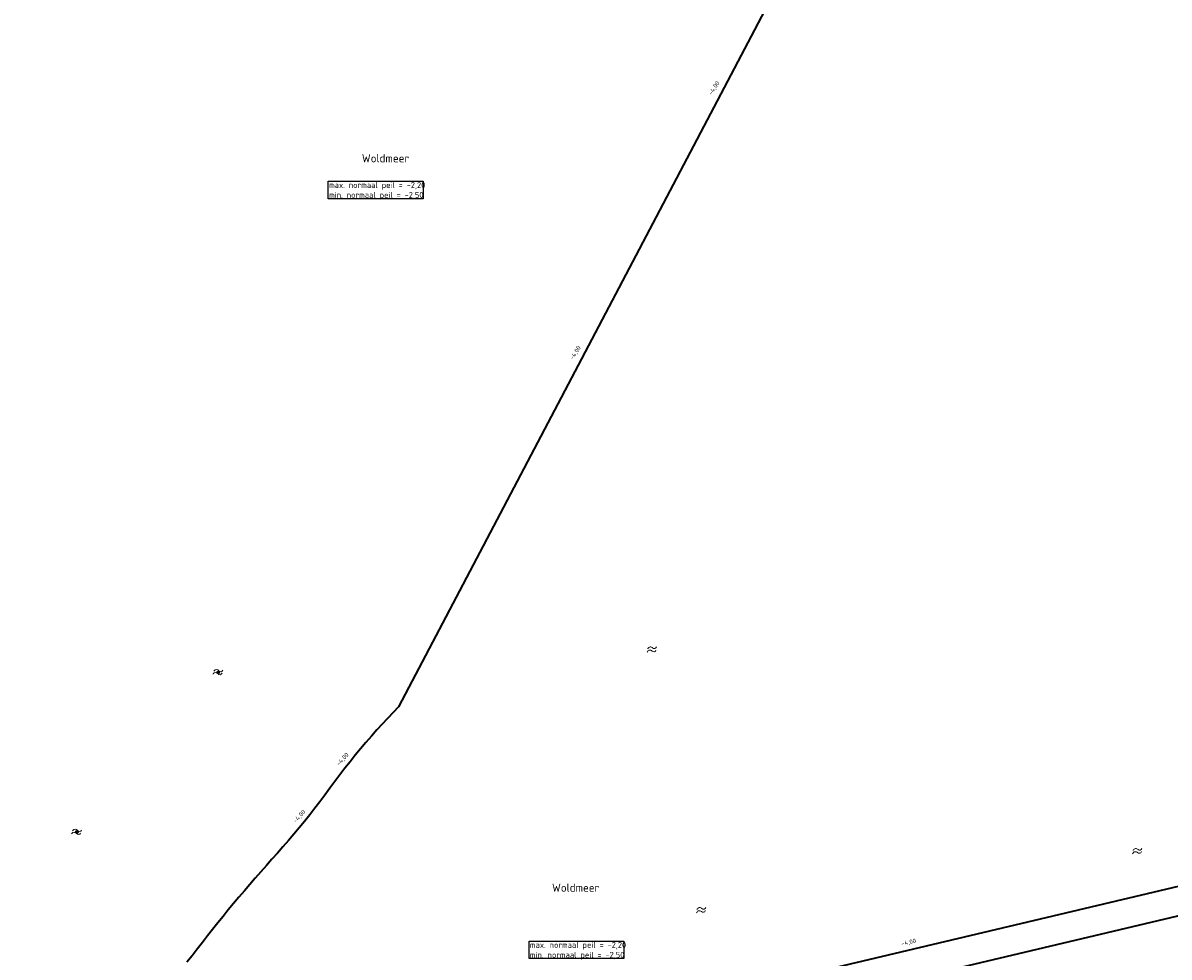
# Model space of a CAD drawing. Header units: metres. Extents: x 239845 to 242720, y 580286 to 584200.
# Tile 24 of 113: x 240297 to 240538, y 582661 to 582857. Entities that reach past the tile are written whole.
import ezdxf

# ---------------------------------------------------------------- set-up
doc = ezdxf.new("R2010")
doc.units = ezdxf.units.M
for name, color, linetype, lineweight, true_color in [('B-WE-OG-TOPOGRAFIE-S', 9, 'Continuous', 9, 0x808080), ('B-WE-OG-TOPOGRAFIE-S @ 0.2', 9, 'Continuous', 9, 0x808080), ('B-WE-OG-TOPOGRAFIE-S @ 0.5', 9, 'Continuous', 9, 0x808080)]:
    doc.layers.add(name, color=color, linetype=linetype, lineweight=lineweight, true_color=true_color)
for name, color, linetype, lineweight in [('N-WE-GK-BESCHOEIING_TYPE_5-G', 130, 'Continuous', 35), ('N-WE-GW-GRONDWERK_BODEM_MEER-G', 150, 'Continuous', 35), ('N-WE-OG-TOPOGRAFIE-S @ 0.5', 7, 'Continuous', 18), ('N-XX-AL-HOOGTELABEL-T25-M', 7, 'Continuous', 25), ('X-XX-AL-T25', 7, 'Continuous', 25), ('X-XX-AL-T35-ORIENTATIE', 50, 'Continuous', 35)]:
    doc.layers.add(name, color=color, linetype=linetype, lineweight=lineweight)
doc.styles.add('NLCS-ISO', font='NLCS-ISO.ttf')
doc.styles.add('NLCS-ISO-ANNOTATIVE-T25', font='NLCS-ISO.ttf', dxfattribs={"height": 2.5})
doc.styles.add('NLCS-ISO-M1000-T25', font='NLCS-ISO.ttf', dxfattribs={"height": 2.5})

# ---------------------------------------------------------------- blocks, each defined once
blk = doc.blocks.new('SOG-TOPOGRAFIE_WATER-SO')
at = {"flags": 128}
for points in [[(-1.912067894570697, 0.4603085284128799), (-1.824502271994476, 0.5985739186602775, -0.5388311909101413), (0.1837699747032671, 0.6342924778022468, 0.6051675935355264), (1.859057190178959, 0.83247287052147, -4.03570463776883)], [(-2.279607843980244, -0.8082764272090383), (-2.192042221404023, -0.6700110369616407, -0.5388311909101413), (-0.1837699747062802, -0.6342924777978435, 0.6051675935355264), (1.491517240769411, -0.4361120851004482, -4.03570463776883)]]:
    blk.add_lwpolyline(points, format="xyb", dxfattribs=at)
blk = doc.blocks.new('*U126')
at = {"layer": 'B-WE-OG-TOPOGRAFIE-S @ 0.2', "xscale": 0.2, "yscale": 0.2, "zscale": 0.2}
blk.add_blockref('SOG-TOPOGRAFIE_WATER-SO', (240338.5421506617, 582720.4590769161), dxfattribs=at)
at = {"layer": 'B-WE-OG-TOPOGRAFIE-S @ 0.5', "xscale": 0.5, "yscale": 0.5, "zscale": 0.5}
blk.add_blockref('SOG-TOPOGRAFIE_WATER-SO', (240338.5421506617, 582720.4590769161), dxfattribs=at)
blk = doc.blocks.new('*U127')
at = {"layer": 'B-WE-OG-TOPOGRAFIE-S @ 0.2', "xscale": 0.2, "yscale": 0.2, "zscale": 0.2}
blk.add_blockref('SOG-TOPOGRAFIE_WATER-SO', (240308.827080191, 582686.890171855), dxfattribs=at)
at = {"layer": 'B-WE-OG-TOPOGRAFIE-S @ 0.5', "xscale": 0.5, "yscale": 0.5, "zscale": 0.5}
blk.add_blockref('SOG-TOPOGRAFIE_WATER-SO', (240308.827080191, 582686.890171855), dxfattribs=at)

msp = doc.modelspace()

# ---------------------------------------------------------------- linework, layer by layer
at = {"layer": 'N-WE-GK-BESCHOEIING_TYPE_5-G', "flags": 128}
msp.add_lwpolyline([(240298.7639630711, 582612.1461858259), (240298.8292787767, 582612.1310747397), (240693.2935788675, 582705.5616967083)], dxfattribs=at)
at = {"layer": 'N-WE-GW-GRONDWERK_BODEM_MEER-G', "flags": 128}
for points in [[(240297.4464122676, 582617.9695403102), (240693.1988728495, 582711.705268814), (240704.5650128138, 582714.397389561)], [(240376.3608114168, 582713.2301352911), (240371.8265119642, 582708.3706000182), (240370.6672002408, 582707.0550385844), (240369.5179754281, 582705.7312927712), (240368.3838809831, 582704.395270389), (240367.2699585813, 582703.0428806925), (240366.178998, 582701.6718612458), (240365.1071317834, 582700.2853545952), (240364.0492681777, 582698.8874972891), (240363.0003154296, 582697.4824258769), (240361.9551817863, 582696.0742769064), (240360.908775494, 582694.667186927), (240359.8560047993, 582693.265292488), (240358.7917779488, 582691.8727301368), (240357.7110823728, 582690.4935719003), (240356.612002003, 582689.1293666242), (240355.4966538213, 582687.7783768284), (240354.3674254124, 582686.4386445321), (240353.2267043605, 582685.1082117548), (240352.0768782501, 582683.7851205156), (240350.9203346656, 582682.4674128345), (240349.7594611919, 582681.1531307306), (240348.5966454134, 582679.8403162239), (240347.4342749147, 582678.527011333), (240346.2747372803, 582677.211258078), (240345.1204200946, 582675.8910984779), (240343.9737109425, 582674.5645745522), (240342.8369974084, 582673.2297283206), (240341.7123478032, 582671.8848674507), (240340.5992759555, 582670.5304250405), (240339.4960698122, 582669.1678541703), (240338.4010095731, 582667.7986143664), (240337.3123754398, 582666.4241651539), (240336.2284476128, 582665.045966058), (240335.1475062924, 582663.6654766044), (240334.0678316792, 582662.2841563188), (240332.9877039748, 582660.9034647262), (240331.9054033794, 582659.5248613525)]]:
    msp.add_lwpolyline(points, dxfattribs=at)

# ---------------------------------------------------------------- block references
at = {"layer": 'B-WE-OG-TOPOGRAFIE-S'}
for name in ['*U126', '*U127']:
    msp.add_blockref(name, (0, 0), dxfattribs=at)
at = {"layer": 'N-WE-OG-TOPOGRAFIE-S @ 0.5', "xscale": 0.4999999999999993, "yscale": 0.4999999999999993, "zscale": 0.4999999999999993, "rotation": 7.62557050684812}
for p in [(240429.7075816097, 582725.25981107), (240531.7142757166, 582682.886593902), (240440.0689750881, 582670.4820839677)]:
    msp.add_blockref('SOG-TOPOGRAFIE_WATER-SO', p, dxfattribs=at)

# ---------------------------------------------------------------- texts
at = {"layer": 'X-XX-AL-T35-ORIENTATIE', "insert": (240368.6699548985, 582829.3696730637), "char_height": 1.75, "width": 4.049424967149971, "attachment_point": 1, "style": 'NLCS-ISO', "bg_fill": 3, "box_fill_scale": 1, "bg_fill_color": 256, "bg_fill_transparency": 0}
msp.add_mtext('Woldmeer', dxfattribs=at)

# ---------------------------------------------------------------- next in the draw order: linework, layer by layer
at = {"layer": 'N-WE-GW-GRONDWERK_BODEM_MEER-G', "flags": 128}
msp.add_lwpolyline([(240537.5758565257, 583136.150287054), (240537.292678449, 583132.0468274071), (240491.1606242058, 583042.0455870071), (240485.928757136, 583034.1404057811, -0.04789123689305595), (240486.1159999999, 583032.2255437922), (240486.1159999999, 582922.0051722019), (240376.3608114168, 582713.2301352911)], format="xyb", dxfattribs=at)

# ---------------------------------------------------------------- next in the draw order: texts
at = {"layer": 'N-XX-AL-HOOGTELABEL-T25-M', "char_height": 0.9, "attachment_point": 1, "style": 'NLCS-ISO-M1000-T25', "bg_fill": 3, "box_fill_scale": 1, "bg_fill_color": 256, "bg_fill_transparency": 0}
for gutter_width, insert, rotation in [(6.249999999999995, (240363.1990150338, 582701.3634567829), 47.47119200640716), (6.249999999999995, (240354.0988419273, 582689.3584364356), 47.47119200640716), (6.249999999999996, (240481.9112872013, 582663.837657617), 12.638590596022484)]:
    msp.add_mtext_dynamic_manual_height_columns('-4,00', width=2.607198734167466, gutter_width=gutter_width, heights=[0], dxfattribs=dict(at, insert=insert, rotation=rotation))
at = {"layer": 'X-XX-AL-T25', "insert": (240403.9807212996, 582663.7880090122), "char_height": 1.249999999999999, "width": 19.58389001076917, "attachment_point": 1, "style": 'NLCS-ISO-ANNOTATIVE-T25', "bg_fill": 19, "box_fill_scale": 1.125, "bg_fill_color": 256, "bg_fill_transparency": 0}
msp.add_mtext('max. normaal peil = -2,20\\Pmin. normaal peil = -2,50', dxfattribs=at)
at = {"layer": 'X-XX-AL-T35-ORIENTATIE', "insert": (240408.628065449, 582676.0739472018), "char_height": 1.75, "width": 4.049424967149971, "attachment_point": 1, "style": 'NLCS-ISO', "bg_fill": 3, "box_fill_scale": 1, "bg_fill_color": 256, "bg_fill_transparency": 0}
msp.add_mtext('Woldmeer', dxfattribs=at)

# ---------------------------------------------------------------- next in the draw order: texts
at = {"layer": 'N-XX-AL-HOOGTELABEL-T25-M', "char_height": 0.9, "attachment_point": 1, "rotation": 56.882250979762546, "style": 'NLCS-ISO-M1000-T25', "bg_fill": 3, "box_fill_scale": 1, "bg_fill_color": 256, "bg_fill_transparency": 0}
for insert in [(240441.4133196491, 582842.1862793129), (240412.2524393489, 582786.5475971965)]:
    msp.add_mtext_dynamic_manual_height_columns('-4,00', width=2.607198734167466, gutter_width=6.249999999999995, heights=[0], dxfattribs=dict(at, insert=insert))
at = {"layer": 'X-XX-AL-T25', "insert": (240361.7758100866, 582823.4852145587), "char_height": 1.249999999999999, "width": 19.58389001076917, "attachment_point": 1, "style": 'NLCS-ISO-ANNOTATIVE-T25', "bg_fill": 19, "box_fill_scale": 1.125, "bg_fill_color": 256, "bg_fill_transparency": 0}
msp.add_mtext('max. normaal peil = -2,20\\Pmin. normaal peil = -2,50', dxfattribs=at)

doc.saveas('drawing.dxf')
